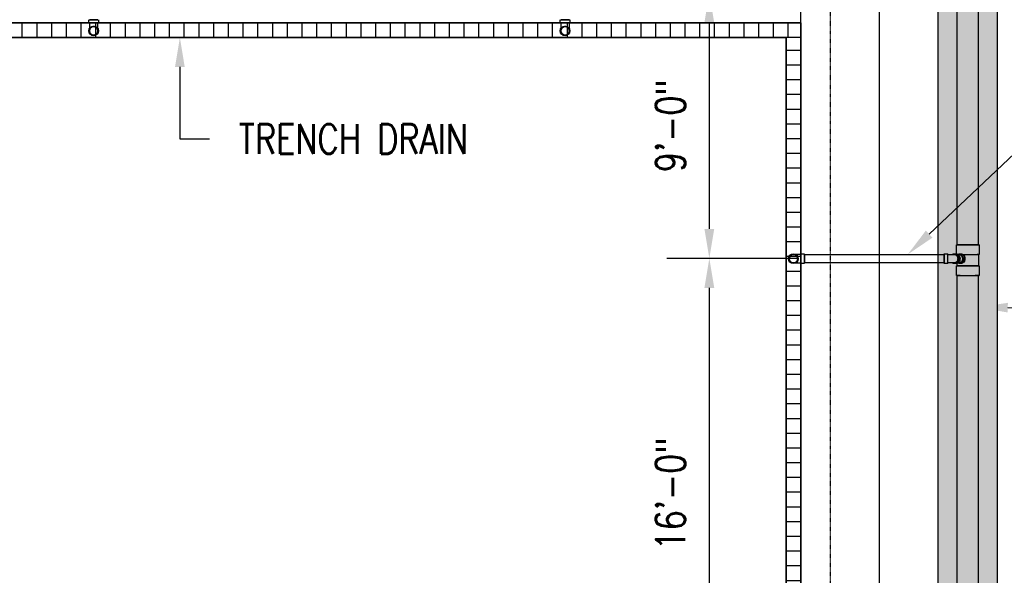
# Model space of a CAD drawing. Header units: inches. Extents: x -783 to 21281, y 0 to 3129.
# Tile 29 of 32: x 1823 to 2224, y 1256 to 1482. Entities that reach past the tile are written whole.
import ezdxf
from ezdxf import colors
from ezdxf.entities.mleader import LeaderData, LeaderLine
from ezdxf.math import Vec2, Vec3

# ---------------------------------------------------------------- set-up
doc = ezdxf.new("R2010")
doc.units = ezdxf.units.IN
doc.header["$MEASUREMENT"] = 0
doc.linetypes.add('Hidden 3_32_', pattern=[0.140625, 0.09375, -0.046875])
for name, color, linetype in [('A-DETL-HDLN', 90, 'Hidden 3_32_'), ('A-DETL-THIN', 151, 'Continuous'), ('P-PIPE', 3, 'Continuous'), ('S-ANNO-DIMS', 1, 'Continuous'), ('S-ANNO-NOTE', 2, 'Continuous')]:
    doc.layers.add(name, color=color, linetype=linetype)
doc.layers.add('A-WALL-PATT', color=9, linetype='Continuous', true_color=0x808080)
doc.styles.add('Annotative', font='romans.shx', dxfattribs={"width": 0.8, "height": 0.125})
doc.dimstyles.new('Annotative', dxfattribs={"dimscale": 0, "dimtxt": 0.125, "dimasz": 0.125, "dimexe": 0.18, "dimexo": 0.0625, "dimgap": 0.09, "dimtad": 1, "dimdec": 3, "dimzin": 3, "dimdsep": 46, "dimlunit": 4, "dimtxsty": 'Annotative', "dimcen": 0.09, "dimclrt": 2, "dimazin": 2, "dimtfac": 1, "dimtdec": 3, "dimtmove": 0, "dimatfit": 0, "dimfxl": 1, "dimtfill": 1, "dimfrac": 2, "dimtolj": 1, "dimtzin": 0, "dimarcsym": 0})
pattern_1 = [(228.0127875, (0.72, 1), (-8, -9), [0.134536, -13.31908805]), (184.9697407, (0.63, 0.9), (12, 1), [0.230868, -22.85592476]), (132.510447, (0.4, 0.88), (10, -11), [0.162788, -16.1160326]), (267.273689, (0.01, 0.63), (1, 20), [0.210238, -20.81355804]), (292.8336542, (0, 0.42), (-5, 12), [0.206155, -20.40937313]), (357.273689, (0.08, 0.23), (-20, 1), [0.210238, -20.81355804]), (37.6942405, (0.29, 0.22), (-13, -10), [0.278029, -27.52484855]), (72.2553284, (0.51, 0.39), (7, 22), [0.262488, -25.9863215]), (121.4295656, (0.59, 0.64), (-8, 13), [0.21095, -20.8840731]), (175.2363583, (0.48, 0.82), (11, -1), [0.240832, -11.80076258]), (222.3974378, (0.24, 0.84), (-12, -11), [0.311448, -30.833375]), (138.814075, (1, 0.62), (-7, 6), [0.106301, -10.5238448]), (171.4692344, (0.92, 0.69), (13, -2), [0.202237, -20.0215114]), (225, (0.72, 0.72), (-1e-16, -1), [0.141421, -1.27279256]), (203.1985905, (0.65, 0.84), (5, 2), [0.076158, -7.5396151]), (291.8014095, (0.58, 0.81), (-1, 3), [0.107703, -5.2774618]), (30.9637565, (0.62, 0.71), (3, 2), [0.174929, -5.6560229]), (161.565051, (0.77, 0.8), (2, -1), [0.126491, -3.03578666]), (16.3895403, (0, 0.81), (10, 3), [0.1772, -17.54284515]), (70.346176, (0.17, 0.86), (-4, -11), [0.148661, -14.71740775]), (293.1985905, (0.77, 1), (-2, 5), [0.152315, -7.4634581]), (343.6104597, (0.83, 0.86), (-10, 3), [0.1772, -17.54284515]), (339.443955, (0, 0.19), (-5, 2), [0.17088, -8.37312375]), (294.7751406, (0.16, 0.13), (-5, 11), [0.143178, -14.17464306]), (66.8014095, (0.78, 0), (2, 5), [0.152315, -7.4634581]), (17.3540246, (0.84, 0.14), (-13, -4), [0.167631, -16.5954236]), (69.443955, (0.29, 0), (-2, -5), [0.08544, -8.45856375]), (101.3099325, (0.72, 0), (-1, 4), [0.05099, -5.0480295]), (165.9637565, (0.71, 0.05), (3, -1), [0.206155, -3.91695063]), (186.009006, (0.51, 0.1), (10, 1), [0.19105, -18.91392317]), (303.690068, (0.62, 0.62), (-1, 2), [0.144222, -3.46132928]), (353.1572266, (0.7, 0.5), (17, -2), [0.251794, -24.92756262]), (60.945396, (0.95, 0.47), (-4, -7), [0.102956, -10.19267414]), (90, (1, 0.56), (-1, 1), [0.06, -0.94]), (120.2564372, (0.49, 0.13), (4, -7), [0.138924, -13.75352]), (48.0127875, (0.42, 0.25), (8, 9), [0.269072, -13.18455205]), (0, (0.6, 0.45), (1, 1), [0.26, -0.74]), (325.3048465, (0.86, 0.45), (10, -7), [0.158114, -15.6532743]), (254.054604, (0.99, 0.36), (-1, -4), [0.145602, -7.1345079]), (207.6459754, (0.95, 0.22), (-19, -10), [0.237065, -23.46947418]), (175.4260787, (0.74, 0.11), (-13, 1), [0.250799, -24.8290734])]

# ---------------------------------------------------------------- blocks, each defined once
blk = doc.blocks.new('Bend - PVC - Sch 40 - DWV_USACE - Standard-1075329-00_SP_Foundation Drainage Plan-TO FDN_DOC')
at = {"layer": 'P-PIPE'}
for p, q in [((355.1, 1482.41), (355.1, 1481.16)), ((355.1, 1481.16), (355.1, 1480.91)), ((357.08, 1482.41), (357.08, 1482.41)), ((357.08, 1482.41), (357.08, 1482.41)), ((357.08, 1480.91), (357.08, 1480.91)), ((357.08, 1480.91), (357.08, 1480.91)), ((357.08, 1480.91), (357.08, 1480.91)), ((357.08, 1480.91), (357.08, 1480.91)), ((359.06, 1481.16), (359.06, 1482.41)), ((359.06, 1480.91), (359.06, 1481.16))]:
    blk.add_line(p, q, dxfattribs=at)
at = {"layer": 'P-PIPE', "flags": 128}
for points in [[(355.33, 1477.85), (355.33, 1477.85), (355.33, 1477.85), (355.33, 1477.87), (355.33, 1477.88), (355.33, 1477.91), (355.33, 1477.93), (355.33, 1477.96), (355.33, 1478), (355.33, 1478.04), (355.33, 1478.09), (355.33, 1478.14), (355.33, 1478.19), (355.33, 1478.25), (355.33, 1478.31), (355.33, 1478.38), (355.33, 1478.45), (355.33, 1478.53), (355.33, 1478.61), (355.33, 1478.69), (355.33, 1478.77), (355.33, 1478.86), (355.33, 1478.96), (355.33, 1479.05), (355.33, 1479.15), (355.33, 1479.25), (355.33, 1479.36), (355.33, 1479.46), (355.33, 1479.57), (355.33, 1479.69), (355.33, 1479.8), (355.33, 1479.91), (355.33, 1480.03), (355.33, 1480.15), (355.33, 1480.27), (355.33, 1480.39), (355.33, 1480.51), (355.33, 1480.63), (355.33, 1480.75), (355.33, 1480.88), (355.33, 1480.91)], [(358.83, 1480.91), (358.83, 1480.79), (358.83, 1480.66), (358.83, 1480.54), (358.83, 1480.42), (358.83, 1480.3), (358.83, 1480.18), (358.83, 1480.06), (358.83, 1479.94), (358.83, 1479.83), (358.83, 1479.72), (358.83, 1479.6), (358.83, 1479.49), (358.83, 1479.39), (358.83, 1479.28), (358.83, 1479.18), (358.83, 1479.08), (358.83, 1478.98), (358.83, 1478.89), (358.83, 1478.8), (358.83, 1478.71), (358.83, 1478.63), (358.83, 1478.55), (358.83, 1478.47), (358.83, 1478.4), (358.83, 1478.33), (358.83, 1478.27), (358.83, 1478.21), (358.83, 1478.15), (358.83, 1478.1), (358.83, 1478.05), (358.83, 1478.01), (358.83, 1477.97), (358.83, 1477.94), (358.83, 1477.91), (358.83, 1477.89), (358.83, 1477.87), (358.83, 1477.86), (358.83, 1477.85), (358.83, 1477.85), (358.83, 1477.85)], [(355.33, 1477.85), (355.33, 1477.92), (355.33, 1477.99), (355.34, 1478.05), (355.35, 1478.12), (355.36, 1478.19), (355.38, 1478.26), (355.4, 1478.33), (355.42, 1478.4), (355.44, 1478.46), (355.47, 1478.53), (355.49, 1478.59), (355.53, 1478.65), (355.56, 1478.71), (355.59, 1478.77), (355.63, 1478.83), (355.67, 1478.89), (355.72, 1478.95), (355.76, 1479), (355.81, 1479.05), (355.86, 1479.1), (355.91, 1479.15), (355.96, 1479.19), (356.02, 1479.24), (356.07, 1479.28), (356.13, 1479.32), (356.19, 1479.35), (356.25, 1479.39), (356.31, 1479.42), (356.38, 1479.45), (356.44, 1479.48), (356.51, 1479.5), (356.58, 1479.52), (356.64, 1479.54), (356.71, 1479.56), (356.78, 1479.57), (356.85, 1479.58), (356.92, 1479.59), (356.99, 1479.59), (357.06, 1479.6), (357.08, 1479.6)], [(357.08, 1476.1), (357.01, 1476.1), (356.94, 1476.1), (356.87, 1476.11), (356.8, 1476.12), (356.73, 1476.13), (356.66, 1476.15), (356.59, 1476.16), (356.53, 1476.18), (356.46, 1476.21), (356.4, 1476.23), (356.33, 1476.26), (356.27, 1476.29), (356.21, 1476.33), (356.15, 1476.36), (356.09, 1476.4), (356.03, 1476.44), (355.98, 1476.48), (355.92, 1476.53), (355.87, 1476.58), (355.82, 1476.63), (355.77, 1476.68), (355.73, 1476.73), (355.69, 1476.79), (355.64, 1476.84), (355.6, 1476.9), (355.57, 1476.96), (355.53, 1477.02), (355.5, 1477.08), (355.47, 1477.15), (355.45, 1477.21), (355.42, 1477.28), (355.4, 1477.34), (355.38, 1477.41), (355.37, 1477.48), (355.35, 1477.55), (355.34, 1477.62), (355.33, 1477.69), (355.33, 1477.76), (355.33, 1477.83), (355.33, 1477.85)], [(357.08, 1479.6), (357.15, 1479.59), (357.22, 1479.59), (357.29, 1479.58), (357.36, 1479.57), (357.43, 1479.56), (357.49, 1479.55), (357.56, 1479.53), (357.63, 1479.51), (357.69, 1479.48), (357.76, 1479.46), (357.82, 1479.43), (357.89, 1479.4), (357.95, 1479.36), (358.01, 1479.33), (358.07, 1479.29), (358.12, 1479.25), (358.18, 1479.21), (358.23, 1479.16), (358.28, 1479.11), (358.33, 1479.06), (358.38, 1479.01), (358.43, 1478.96), (358.47, 1478.91), (358.51, 1478.85), (358.55, 1478.79), (358.59, 1478.73), (358.62, 1478.67), (358.65, 1478.61), (358.68, 1478.54), (358.71, 1478.48), (358.73, 1478.41), (358.75, 1478.35), (358.77, 1478.28), (358.79, 1478.21), (358.8, 1478.14), (358.81, 1478.07), (358.82, 1478), (358.83, 1477.93), (358.83, 1477.86), (358.83, 1477.85)], [(358.83, 1477.85), (358.83, 1477.78), (358.82, 1477.71), (358.81, 1477.64), (358.81, 1477.57), (358.79, 1477.5), (358.78, 1477.43), (358.76, 1477.36), (358.74, 1477.29), (358.72, 1477.23), (358.69, 1477.16), (358.66, 1477.1), (358.63, 1477.04), (358.6, 1476.98), (358.56, 1476.92), (358.52, 1476.86), (358.48, 1476.8), (358.44, 1476.74), (358.39, 1476.69), (358.35, 1476.64), (358.3, 1476.59), (358.25, 1476.54), (358.19, 1476.5), (358.14, 1476.45), (358.08, 1476.41), (358.02, 1476.37), (357.96, 1476.34), (357.9, 1476.3), (357.84, 1476.27), (357.78, 1476.24), (357.71, 1476.21), (357.65, 1476.19), (357.58, 1476.17), (357.51, 1476.15), (357.44, 1476.13), (357.37, 1476.12), (357.31, 1476.11), (357.24, 1476.1), (357.17, 1476.1), (357.1, 1476.1), (357.08, 1476.1)]]:
    blk.add_lwpolyline(points, dxfattribs=at)
at = {"layer": 'P-PIPE'}
for radius, start, end in [(1.98, 90, 270), (1.98, 90, 270), (1.98, 270, 90), (1.98, 270, 90), (1.75, 90, 270), (1.75, 270, 90)]:
    blk.add_arc((357.08, 1477.85), radius, start, end, dxfattribs=at)
blk = doc.blocks.new('Bend - PVC - Sch 40 - DWV_USACE - Standard-V2-00_SP_Foundation Drainage Plan-TO FDN_DOC')
at = {"layer": 'P-PIPE'}
for p, q in [((931.1, 1482.41), (931.1, 1481.16)), ((931.1, 1481.16), (931.1, 1480.91)), ((933.08, 1482.41), (933.08, 1482.41)), ((933.08, 1482.41), (933.08, 1482.41)), ((933.08, 1480.91), (933.08, 1480.91)), ((933.08, 1480.91), (933.08, 1480.91)), ((933.08, 1480.91), (933.08, 1480.91)), ((933.08, 1480.91), (933.08, 1480.91)), ((935.06, 1481.16), (935.06, 1482.41)), ((935.06, 1480.91), (935.06, 1481.16))]:
    blk.add_line(p, q, dxfattribs=at)
at = {"layer": 'P-PIPE', "flags": 128}
for points in [[(931.33, 1477.85), (931.33, 1477.85), (931.33, 1477.85), (931.33, 1477.87), (931.33, 1477.88), (931.33, 1477.91), (931.33, 1477.93), (931.33, 1477.96), (931.33, 1478), (931.33, 1478.04), (931.33, 1478.09), (931.33, 1478.14), (931.33, 1478.19), (931.33, 1478.25), (931.33, 1478.31), (931.33, 1478.38), (931.33, 1478.45), (931.33, 1478.53), (931.33, 1478.61), (931.33, 1478.69), (931.33, 1478.77), (931.33, 1478.86), (931.33, 1478.96), (931.33, 1479.05), (931.33, 1479.15), (931.33, 1479.25), (931.33, 1479.36), (931.33, 1479.46), (931.33, 1479.57), (931.33, 1479.69), (931.33, 1479.8), (931.33, 1479.91), (931.33, 1480.03), (931.33, 1480.15), (931.33, 1480.27), (931.33, 1480.39), (931.33, 1480.51), (931.33, 1480.63), (931.33, 1480.75), (931.33, 1480.88), (931.33, 1480.91)], [(934.83, 1480.91), (934.83, 1480.79), (934.83, 1480.66), (934.83, 1480.54), (934.83, 1480.42), (934.83, 1480.3), (934.83, 1480.18), (934.83, 1480.06), (934.83, 1479.94), (934.83, 1479.83), (934.83, 1479.72), (934.83, 1479.6), (934.83, 1479.49), (934.83, 1479.39), (934.83, 1479.28), (934.83, 1479.18), (934.83, 1479.08), (934.83, 1478.98), (934.83, 1478.89), (934.83, 1478.8), (934.83, 1478.71), (934.83, 1478.63), (934.83, 1478.55), (934.83, 1478.47), (934.83, 1478.4), (934.83, 1478.33), (934.83, 1478.27), (934.83, 1478.21), (934.83, 1478.15), (934.83, 1478.1), (934.83, 1478.05), (934.83, 1478.01), (934.83, 1477.97), (934.83, 1477.94), (934.83, 1477.91), (934.83, 1477.89), (934.83, 1477.87), (934.83, 1477.86), (934.83, 1477.85), (934.83, 1477.85), (934.83, 1477.85)], [(931.33, 1477.85), (931.33, 1477.92), (931.33, 1477.99), (931.34, 1478.05), (931.35, 1478.12), (931.36, 1478.19), (931.38, 1478.26), (931.4, 1478.33), (931.42, 1478.4), (931.44, 1478.46), (931.47, 1478.53), (931.49, 1478.59), (931.53, 1478.65), (931.56, 1478.71), (931.59, 1478.77), (931.63, 1478.83), (931.67, 1478.89), (931.72, 1478.95), (931.76, 1479), (931.81, 1479.05), (931.86, 1479.1), (931.91, 1479.15), (931.96, 1479.19), (932.02, 1479.24), (932.07, 1479.28), (932.13, 1479.32), (932.19, 1479.35), (932.25, 1479.39), (932.31, 1479.42), (932.38, 1479.45), (932.44, 1479.48), (932.51, 1479.5), (932.58, 1479.52), (932.64, 1479.54), (932.71, 1479.56), (932.78, 1479.57), (932.85, 1479.58), (932.92, 1479.59), (932.99, 1479.59), (933.06, 1479.6), (933.08, 1479.6)], [(933.08, 1476.1), (933.01, 1476.1), (932.94, 1476.1), (932.87, 1476.11), (932.8, 1476.12), (932.73, 1476.13), (932.66, 1476.15), (932.59, 1476.16), (932.53, 1476.18), (932.46, 1476.21), (932.4, 1476.23), (932.33, 1476.26), (932.27, 1476.29), (932.21, 1476.33), (932.15, 1476.36), (932.09, 1476.4), (932.03, 1476.44), (931.98, 1476.48), (931.92, 1476.53), (931.87, 1476.58), (931.82, 1476.63), (931.77, 1476.68), (931.73, 1476.73), (931.69, 1476.79), (931.64, 1476.84), (931.6, 1476.9), (931.57, 1476.96), (931.53, 1477.02), (931.5, 1477.08), (931.47, 1477.15), (931.45, 1477.21), (931.42, 1477.28), (931.4, 1477.34), (931.38, 1477.41), (931.37, 1477.48), (931.35, 1477.55), (931.34, 1477.62), (931.33, 1477.69), (931.33, 1477.76), (931.33, 1477.83), (931.33, 1477.85)], [(933.08, 1479.6), (933.15, 1479.59), (933.22, 1479.59), (933.29, 1479.58), (933.36, 1479.57), (933.43, 1479.56), (933.49, 1479.55), (933.56, 1479.53), (933.63, 1479.51), (933.69, 1479.48), (933.76, 1479.46), (933.82, 1479.43), (933.89, 1479.4), (933.95, 1479.36), (934.01, 1479.33), (934.07, 1479.29), (934.12, 1479.25), (934.18, 1479.21), (934.23, 1479.16), (934.28, 1479.11), (934.33, 1479.06), (934.38, 1479.01), (934.43, 1478.96), (934.47, 1478.91), (934.51, 1478.85), (934.55, 1478.79), (934.59, 1478.73), (934.62, 1478.67), (934.65, 1478.61), (934.68, 1478.54), (934.71, 1478.48), (934.73, 1478.41), (934.75, 1478.35), (934.77, 1478.28), (934.79, 1478.21), (934.8, 1478.14), (934.81, 1478.07), (934.82, 1478), (934.83, 1477.93), (934.83, 1477.86), (934.83, 1477.85)], [(934.83, 1477.85), (934.83, 1477.78), (934.82, 1477.71), (934.81, 1477.64), (934.81, 1477.57), (934.79, 1477.5), (934.78, 1477.43), (934.76, 1477.36), (934.74, 1477.29), (934.72, 1477.23), (934.69, 1477.16), (934.66, 1477.1), (934.63, 1477.04), (934.6, 1476.98), (934.56, 1476.92), (934.52, 1476.86), (934.48, 1476.8), (934.44, 1476.74), (934.39, 1476.69), (934.35, 1476.64), (934.3, 1476.59), (934.25, 1476.54), (934.19, 1476.5), (934.14, 1476.45), (934.08, 1476.41), (934.02, 1476.37), (933.96, 1476.34), (933.9, 1476.3), (933.84, 1476.27), (933.78, 1476.24), (933.71, 1476.21), (933.65, 1476.19), (933.58, 1476.17), (933.51, 1476.15), (933.44, 1476.13), (933.37, 1476.12), (933.31, 1476.11), (933.24, 1476.1), (933.17, 1476.1), (933.1, 1476.1), (933.08, 1476.1)]]:
    blk.add_lwpolyline(points, dxfattribs=at)
at = {"layer": 'P-PIPE'}
for radius, start, end in [(1.98, 90, 270), (1.98, 90, 270), (1.98, 270, 90), (1.98, 270, 90), (1.75, 90, 270), (1.75, 270, 90)]:
    blk.add_arc((933.08, 1477.85), radius, start, end, dxfattribs=at)
blk = doc.blocks.new('Bend - PVC - Sch 40 - DWV_USACE - Standard-1110594-00_SP_Foundation Drainage Plan-TO FDN_DOC')
at = {"layer": 'P-PIPE'}
for p, q in [((206.67, 1387.02), (205.92, 1387.02)), ((210.71, 1387.02), (209.21, 1387.02)), ((209.21, 1383.06), (209.21, 1387.02)), ((209.21, 1385.04), (209.21, 1385.04)), ((209.21, 1385.04), (209.21, 1385.04)), ((209.21, 1385.04), (209.21, 1385.04)), ((209.21, 1385.04), (209.21, 1385.04)), ((210.71, 1383.06), (210.71, 1387.02)), ((210.71, 1385.04), (210.71, 1385.04)), ((210.71, 1385.04), (210.71, 1385.04)), ((205.92, 1383.06), (206.67, 1383.06)), ((209.21, 1383.06), (210.71, 1383.06))]:
    blk.add_line(p, q, dxfattribs=at)
at = {"layer": 'P-PIPE', "flags": 128}
for points in [[(209.21, 1386.79), (209.09, 1386.79), (208.97, 1386.79), (208.86, 1386.79), (208.74, 1386.79), (208.63, 1386.79), (208.51, 1386.79), (208.4, 1386.79), (208.29, 1386.79), (208.18, 1386.79), (208.07, 1386.79), (207.96, 1386.79), (207.86, 1386.79), (207.75, 1386.79), (207.65, 1386.79), (207.56, 1386.79), (207.46, 1386.79), (207.37, 1386.79), (207.28, 1386.79), (207.19, 1386.79), (207.11, 1386.79), (207.03, 1386.79), (206.95, 1386.79), (206.88, 1386.79), (206.81, 1386.79), (206.75, 1386.79), (206.68, 1386.79), (206.67, 1386.79)], [(206.67, 1383.29), (206.73, 1383.29), (206.8, 1383.29), (206.87, 1383.29), (206.94, 1383.29), (207.02, 1383.29), (207.09, 1383.29), (207.18, 1383.29), (207.26, 1383.29), (207.35, 1383.29), (207.44, 1383.29), (207.54, 1383.29), (207.64, 1383.29), (207.74, 1383.29), (207.84, 1383.29), (207.94, 1383.29), (208.05, 1383.29), (208.16, 1383.29), (208.27, 1383.29), (208.38, 1383.29), (208.49, 1383.29), (208.6, 1383.29), (208.72, 1383.29), (208.84, 1383.29), (208.95, 1383.29), (209.07, 1383.29), (209.19, 1383.29), (209.21, 1383.29)]]:
    blk.add_lwpolyline(points, dxfattribs=at)
at = {"layer": 'P-PIPE'}
for centre, major_axis, start_param, end_param in [((205.92, 1385.04), (0, 1.98), 6.062597, 7.853982), ((205.92, 1385.04), (0, 1.98), 1.570796, 3.141593), ((206.67, 1385.04), (0, 1.98), 5.813092, 7.853982), ((206.67, 1385.04), (0, 1.98), 1.570796, 3.627428), ((206.67, 1385.04), (0, 1.75), 6.283185, 7.853982), ((206.67, 1385.04), (0, 1.75), 1.570796, 3.141593)]:
    blk.add_ellipse(centre, major_axis=major_axis, ratio=0.866025, start_param=start_param, end_param=end_param, dxfattribs=at)
blk = doc.blocks.new('Bend - PVC - Sch 40 - DWV_USACE - Standard-V4-00_SP_Foundation Drainage Plan-TO FDN_DOC')
at = {"layer": 'P-PIPE'}
for p, q in [((261.01, 1387.02), (259.51, 1387.02)), ((259.51, 1385.04), (259.51, 1385.04)), ((259.51, 1385.04), (259.51, 1385.04)), ((261.01, 1386.79), (261.08, 1386.79)), ((261.01, 1385.04), (261.01, 1385.04)), ((261.01, 1385.04), (261.01, 1385.04)), ((261.01, 1385.04), (261.01, 1385.04)), ((261.01, 1385.04), (261.01, 1385.04)), ((259.51, 1383.06), (261.01, 1383.06)), ((261.05, 1383.29), (261.01, 1383.29))]:
    blk.add_line(p, q, dxfattribs=at)
at = {"layer": 'P-PIPE', "flags": 128}
for points in [[(261.08, 1386.79), (261.14, 1386.79), (261.26, 1386.79), (261.38, 1386.79), (261.5, 1386.79), (261.62, 1386.79), (261.74, 1386.79), (261.86, 1386.79), (261.98, 1386.79), (262.09, 1386.79), (262.21, 1386.79), (262.32, 1386.79), (262.43, 1386.79), (262.54, 1386.79), (262.64, 1386.79), (262.74, 1386.79), (262.84, 1386.79), (262.94, 1386.79), (263.03, 1386.79), (263.12, 1386.79), (263.21, 1386.79), (263.3, 1386.79), (263.38, 1386.79), (263.45, 1386.79), (263.52, 1386.79), (263.59, 1386.79), (263.66, 1386.79), (263.72, 1386.79), (263.77, 1386.79), (263.82, 1386.79), (263.87, 1386.79), (263.91, 1386.79), (263.95, 1386.79), (263.98, 1386.79), (264.01, 1386.79), (264.03, 1386.79), (264.05, 1386.79), (264.06, 1386.79), (264.07, 1386.79), (264.08, 1386.79), (264.08, 1386.79)], [(262.33, 1385.04), (262.33, 1385.11), (262.33, 1385.18), (262.34, 1385.25), (262.35, 1385.32), (262.36, 1385.39), (262.38, 1385.46), (262.4, 1385.53), (262.42, 1385.59), (262.44, 1385.66), (262.47, 1385.73), (262.49, 1385.79), (262.53, 1385.85), (262.56, 1385.91), (262.59, 1385.97), (262.63, 1386.03), (262.67, 1386.09), (262.72, 1386.14), (262.76, 1386.2), (262.81, 1386.25), (262.86, 1386.3), (262.91, 1386.35), (262.96, 1386.39), (263.02, 1386.44), (263.07, 1386.48), (263.13, 1386.52), (263.19, 1386.55), (263.25, 1386.59), (263.31, 1386.62), (263.38, 1386.65), (263.44, 1386.68), (263.51, 1386.7), (263.58, 1386.72), (263.64, 1386.74), (263.71, 1386.76), (263.78, 1386.77), (263.85, 1386.78), (263.92, 1386.79), (263.99, 1386.79), (264.06, 1386.79), (264.08, 1386.79)], [(264.08, 1383.29), (264.01, 1383.3), (263.94, 1383.3), (263.87, 1383.31), (263.8, 1383.32), (263.73, 1383.33), (263.66, 1383.34), (263.59, 1383.36), (263.53, 1383.38), (263.46, 1383.41), (263.4, 1383.43), (263.33, 1383.46), (263.27, 1383.49), (263.21, 1383.53), (263.15, 1383.56), (263.09, 1383.6), (263.03, 1383.64), (262.98, 1383.68), (262.92, 1383.73), (262.87, 1383.78), (262.82, 1383.82), (262.77, 1383.88), (262.73, 1383.93), (262.69, 1383.98), (262.64, 1384.04), (262.6, 1384.1), (262.57, 1384.16), (262.53, 1384.22), (262.5, 1384.28), (262.47, 1384.35), (262.45, 1384.41), (262.42, 1384.48), (262.4, 1384.54), (262.38, 1384.61), (262.37, 1384.68), (262.35, 1384.75), (262.34, 1384.82), (262.33, 1384.89), (262.33, 1384.96), (262.33, 1385.03), (262.33, 1385.04)], [(264.08, 1386.79), (264.15, 1386.79), (264.22, 1386.79), (264.29, 1386.78), (264.36, 1386.77), (264.43, 1386.76), (264.49, 1386.74), (264.56, 1386.73), (264.63, 1386.71), (264.69, 1386.68), (264.76, 1386.66), (264.82, 1386.63), (264.89, 1386.6), (264.95, 1386.56), (265.01, 1386.53), (265.07, 1386.49), (265.12, 1386.45), (265.18, 1386.4), (265.23, 1386.36), (265.28, 1386.31), (265.33, 1386.26), (265.38, 1386.21), (265.43, 1386.16), (265.47, 1386.1), (265.51, 1386.05), (265.55, 1385.99), (265.59, 1385.93), (265.62, 1385.87), (265.65, 1385.81), (265.68, 1385.74), (265.71, 1385.68), (265.73, 1385.61), (265.75, 1385.55), (265.77, 1385.48), (265.79, 1385.41), (265.8, 1385.34), (265.81, 1385.27), (265.82, 1385.2), (265.83, 1385.13), (265.83, 1385.06), (265.83, 1385.04)], [(265.83, 1385.04), (265.83, 1384.97), (265.82, 1384.9), (265.81, 1384.83), (265.81, 1384.77), (265.79, 1384.7), (265.78, 1384.63), (265.76, 1384.56), (265.74, 1384.49), (265.72, 1384.43), (265.69, 1384.36), (265.66, 1384.3), (265.63, 1384.24), (265.6, 1384.17), (265.56, 1384.11), (265.52, 1384.06), (265.48, 1384), (265.44, 1383.94), (265.39, 1383.89), (265.35, 1383.84), (265.3, 1383.79), (265.25, 1383.74), (265.19, 1383.7), (265.14, 1383.65), (265.08, 1383.61), (265.02, 1383.57), (264.96, 1383.53), (264.9, 1383.5), (264.84, 1383.47), (264.78, 1383.44), (264.71, 1383.41), (264.65, 1383.39), (264.58, 1383.37), (264.51, 1383.35), (264.44, 1383.33), (264.37, 1383.32), (264.31, 1383.31), (264.24, 1383.3), (264.17, 1383.3), (264.1, 1383.29), (264.08, 1383.29)], [(264.08, 1383.29), (264.07, 1383.29), (264.07, 1383.29), (264.06, 1383.29), (264.04, 1383.29), (264.02, 1383.29), (263.99, 1383.29), (263.96, 1383.29), (263.92, 1383.29), (263.88, 1383.29), (263.84, 1383.29), (263.79, 1383.29), (263.73, 1383.29), (263.67, 1383.29), (263.61, 1383.29), (263.54, 1383.29), (263.47, 1383.29), (263.4, 1383.29), (263.32, 1383.29), (263.23, 1383.29), (263.15, 1383.29), (263.06, 1383.29), (262.97, 1383.29), (262.87, 1383.29), (262.77, 1383.29), (262.67, 1383.29), (262.56, 1383.29), (262.46, 1383.29), (262.35, 1383.29), (262.24, 1383.29), (262.12, 1383.29), (262.01, 1383.29), (261.89, 1383.29), (261.77, 1383.29), (261.66, 1383.29), (261.53, 1383.29), (261.41, 1383.29), (261.29, 1383.29), (261.17, 1383.29), (261.08, 1383.29)]]:
    blk.add_lwpolyline(points, dxfattribs=at)
at = {"layer": 'P-PIPE'}
for radius, start, end in [(1.98, 0, 180), (1.98, 0, 180), (1.98, 180, 0), (1.98, 180, 0), (1.75, 0, 180), (1.75, 180, 0)]:
    blk.add_arc((264.08, 1385.04), radius, start, end, dxfattribs=at)
blk = doc.blocks.new('Mechanical_Box_H_rvt-1-00_SP_Foundation Drainage Plan-TO FDN_DOC')
at = {"layer": 'A-DETL-THIN'}
for p, q in [((2141.08, 1481.16), (1201.08, 1481.16)), ((1201.08, 1481.16), (2141.08, 1481.16)), ((2141.08, 905.21), (2141.08, 1481.16)), ((2141.08, 1481.16), (2141.08, 905.21)), ((1201.08, 1475.16), (2135.08, 1475.16)), ((2135.08, 1475.16), (1201.08, 1475.16)), ((2135.08, 1475.16), (2135.08, 905.21)), ((2135.08, 905.21), (2135.08, 1475.16))]:
    blk.add_line(p, q, dxfattribs=at)
at = {"layer": 'P-PIPE'}
for p, q in [((2204.76, 1390.69), (2204.76, 1527.48)), ((2213.39, 1527.48), (2213.39, 1390.69)), ((1851.33, 1482.41), (1853.08, 1482.41)), ((1853.08, 1482.41), (1851.33, 1482.41)), ((1853.08, 1482.41), (1854.83, 1482.41)), ((1854.83, 1482.41), (1853.08, 1482.41)), ((2043.33, 1482.41), (2045.08, 1482.41)), ((2045.08, 1482.41), (2043.33, 1482.41)), ((2045.08, 1482.41), (2046.83, 1482.41)), ((2046.83, 1482.41), (2045.08, 1482.41)), ((2204.44, 1387.16), (2204.44, 1390.69)), ((2213.71, 1390.69), (2213.71, 1386.71)), ((2142.64, 1386.79), (2197.08, 1386.79)), ((2142.64, 1385.04), (2142.64, 1386.79)), ((2142.64, 1386.79), (2142.64, 1385.04)), ((2142.64, 1383.29), (2142.64, 1385.04)), ((2142.64, 1385.04), (2142.64, 1383.29)), ((2197.08, 1386.79), (2199.45, 1386.79)), ((2199.45, 1385.04), (2199.45, 1386.79)), ((2199.45, 1386.79), (2199.45, 1385.04)), ((2199.45, 1383.29), (2199.45, 1385.04)), ((2199.45, 1385.04), (2199.45, 1383.29)), ((2205.03, 1386.79), (2205.45, 1386.79)), ((2205.44, 1387.02), (2206.22, 1387.04)), ((2213.42, 1386.71), (2213.42, 1382.14)), ((2197.08, 1383.29), (2142.64, 1383.29)), ((2199.45, 1383.29), (2197.08, 1383.29)), ((2204.44, 1378.16), (2204.44, 1382.14)), ((2204.74, 1382.14), (2204.74, 1383.08)), ((2205.47, 1383.29), (2205.03, 1383.29)), ((2206.22, 1383.08), (2205.5, 1383.07)), ((2213.71, 1382.14), (2213.71, 1378.16)), ((2204.76, 1198.77), (2204.76, 1378.14)), ((2213.39, 1378.14), (2213.39, 1198.77))]:
    blk.add_line(p, q, dxfattribs=at)
for centre, start, end in [((1853.08, 1477.85), 0, 180), ((1853.08, 1477.85), 180, 0), ((2045.08, 1477.85), 0, 180), ((2045.08, 1477.85), 180, 0), ((2138.08, 1385.04), 0, 180), ((2138.08, 1385.04), 180, 0)]:
    blk.add_arc(centre, 1.75, start, end, dxfattribs=at)
at = {"layer": 'P-PIPE', "extrusion": (0, 0, -1)}
for centre, major_axis, ratio, start_param, end_param in [((2209.08, 1390.69), (-4.63, 0), 0.010416, 5.235988, 8.37758), ((2209.08, 1390.69), (4.31, 0), 0.010416, 3.141593, 4.712389), ((2209.08, 1390.69), (-4.31, 0), 0.010416, 4.712389, 6.283185), ((2209.08, 1390.69), (-4.63, 0), 0.010416, 2.094395, 5.235988), ((2209.08, 1390.69), (4.31, 0), 0.010416, 4.712389, 6.283185), ((2209.08, 1390.69), (-4.31, 0), 0.010416, 3.141593, 4.712389), ((2204.23, 1385.04), (0, 1.75), 0.866025, 0, 1.570796), ((2204.23, 1385.04), (0, 1.75), 0.866025, 1.570796, 3.141593), ((2205.47, 1385.04), (-0.04, 1.98), 0.865978, -0.350594, 3.52864), ((2205.47, 1385.04), (0, 1.75), 0.866025, 0, 1.570796), ((2205.47, 1385.04), (0, 1.75), 0.866025, 1.570796, 3.141593), ((2206.22, 1385.06), (-0.04, 1.98), 0.865978, 0.02083, 3.162423), ((2206.22, 1385.06), (-0.03, 1.75), 0.865978, 0.034183, 3.107409), ((2209.08, 1386.71), (-4.63, 0), 0.010416, 7.409861, 8.37758), ((2209.08, 1386.71), (-4.34, 0), 0.010416, 7.378564, 8.37758), ((2209.08, 1386.71), (-4.63, 0), 0.010416, 2.094395, 5.128756), ((2209.08, 1386.71), (-4.34, 0), 0.010416, 2.094395, 5.160065), ((2209.08, 1382.14), (-4.63, 0), 0.010416, 5.235988, 8.37758), ((2209.08, 1382.14), (-4.34, 0), 0.010416, 5.235988, 8.37758), ((2209.08, 1382.14), (-4.63, 0), 0.010416, 2.094395, 5.235988), ((2209.08, 1382.14), (-4.34, 0), 0.010416, 2.094395, 5.235988), ((2209.08, 1378.16), (-4.63, 0), 0.010416, 5.235988, 8.37758), ((2209.08, 1378.16), (-4.31, 0), 0.010416, 0, 1.570796), ((2209.08, 1378.16), (-4.31, 0), 0.010416, 4.712389, 6.283185), ((2209.08, 1378.16), (-4.63, 0), 0.010416, 2.094395, 5.235988), ((2209.08, 1378.16), (-4.31, 0), 0.010416, 1.570796, 3.141593), ((2209.08, 1378.16), (-4.31, 0), 0.010416, 3.141593, 4.712389)]:
    blk.add_ellipse(centre, major_axis=major_axis, ratio=ratio, start_param=start_param, end_param=end_param, dxfattribs=at)
at = {"layer": 'P-PIPE', "color": 3, "lineweight": 9, "xscale": -1}
for name, p in [('Bend - PVC - Sch 40 - DWV_USACE - Standard-V2-00_SP_Foundation Drainage Plan-TO FDN_DOC', (2786.15, 0)), ('Bend - PVC - Sch 40 - DWV_USACE - Standard-1075329-00_SP_Foundation Drainage Plan-TO FDN_DOC', (2402.15, 0)), ('Bend - PVC - Sch 40 - DWV_USACE - Standard-V4-00_SP_Foundation Drainage Plan-TO FDN_DOC', (2402.15, 0)), ('Bend - PVC - Sch 40 - DWV_USACE - Standard-1110594-00_SP_Foundation Drainage Plan-TO FDN_DOC', (2410.15, 0))]:
    blk.add_blockref(name, p, dxfattribs=at)
blk = doc.blocks.new('*D36')
at = {"layer": 'Defpoints', "color": 0, "transparency": 16777216}
for p in [(2116.06, 1385.16), (2103.83, 1193.16), (2128.06, 1193.16)]:
    blk.add_point(p, dxfattribs=at)
at = {"layer": 'S-ANNO-DIMS', "color": 0, "lineweight": -2, "transparency": 16777216}
for p, q in [((2110.06, 1385.16), (2086.55, 1385.16)), ((2103.83, 1373.16), (2103.83, 1205.16)), ((2122.06, 1193.16), (2086.55, 1193.16))]:
    blk.add_line(p, q, dxfattribs=at)
at = {"layer": 'S-ANNO-DIMS', "color": 0, "transparency": 16777216}
for points in [[(2101.83, 1373.16), (2105.83, 1373.16), (2103.83, 1385.16)], [(2101.83, 1205.16), (2105.83, 1205.16), (2103.83, 1193.16)]]:
    blk.add_solid(points, dxfattribs=at)
at = {"layer": 'S-ANNO-DIMS', "color": 2, "lineweight": -3, "transparency": 16777216, "insert": (2088.05, 1289.16), "char_height": 12, "attachment_point": 5, "rotation": 90, "style": 'Annotative', "bg_fill": 3, "box_fill_scale": 1.25, "bg_fill_color": 256, "bg_fill_true_color": 13158600, "bg_fill_transparency": 0}
blk.add_mtext('\\A1;16\'-0"', dxfattribs=at)
blk = doc.blocks.new('*D77')
at = {"layer": 'Defpoints', "color": 0, "transparency": 16777216}
for p in [(2153.08, 1525.25), (2153.08, 1519.24), (2141.08, 1475.16)]:
    blk.add_point(p, dxfattribs=at)
at = {"layer": 'S-ANNO-DIMS', "color": 0, "lineweight": -2, "transparency": 16777216}
for p, q in [((2141.08, 1481.16), (2141.08, 1542.53)), ((2153.08, 1525.24), (2153.08, 1542.53)), ((2062.07, 1525.25), (2141.08, 1525.25)), ((2129.08, 1525.25), (2117.08, 1525.25)), ((2141.08, 1525.25), (2153.08, 1525.25)), ((2141.08, 1525.25), (2153.08, 1525.25)), ((2165.08, 1525.25), (2177.08, 1525.25))]:
    blk.add_line(p, q, dxfattribs=at)
at = {"layer": 'S-ANNO-DIMS', "color": 0, "transparency": 16777216}
for points in [[(2129.08, 1527.25), (2129.08, 1523.25), (2141.08, 1525.25)], [(2165.08, 1527.25), (2165.08, 1523.25), (2153.08, 1525.25)]]:
    blk.add_solid(points, dxfattribs=at)
at = {"layer": 'S-ANNO-DIMS', "color": 2, "lineweight": -3, "transparency": 16777216, "insert": (2070.71, 1549.89), "char_height": 12, "attachment_point": 1, "line_spacing_factor": 0.983083, "style": 'Annotative', "bg_fill": 3, "box_fill_scale": 1.25, "bg_fill_color": 256, "bg_fill_true_color": 13158600, "bg_fill_transparency": 0}
blk.add_mtext('\\A1;1\'-0"', dxfattribs=at)
blk = doc.blocks.new('*D82')
at = {"layer": 'Defpoints', "color": 0, "transparency": 16777216}
for p in [(2116.06, 1493.21), (2103.83, 1385.16), (2146.15, 1385.16)]:
    blk.add_point(p, dxfattribs=at)
at = {"layer": 'S-ANNO-DIMS', "color": 0, "lineweight": -2, "transparency": 16777216}
for p, q in [((2110.06, 1493.21), (2086.55, 1493.21)), ((2103.83, 1481.21), (2103.83, 1397.16)), ((2140.15, 1385.16), (2086.55, 1385.16))]:
    blk.add_line(p, q, dxfattribs=at)
at = {"layer": 'S-ANNO-DIMS', "color": 0, "transparency": 16777216}
for points in [[(2101.83, 1481.21), (2105.83, 1481.21), (2103.83, 1493.21)], [(2101.83, 1397.16), (2105.83, 1397.16), (2103.83, 1385.16)]]:
    blk.add_solid(points, dxfattribs=at)
at = {"layer": 'S-ANNO-DIMS', "color": 2, "lineweight": -3, "transparency": 16777216, "insert": (2088.05, 1439.18), "char_height": 12, "attachment_point": 5, "rotation": 90, "style": 'Annotative', "bg_fill": 3, "box_fill_scale": 1.25, "bg_fill_color": 256, "bg_fill_true_color": 13158600, "bg_fill_transparency": 0}
blk.add_mtext('\\A1;9\'-0"', dxfattribs=at)

msp = doc.modelspace()

# ---------------------------------------------------------------- hatches: boundary and pattern name
at = {"layer": 'A-WALL-PATT', "lineweight": -3}
h = msp.add_hatch(dxfattribs=at)
h.set_pattern_fill('GRAVEL', color=8)
h.set_pattern_definition(pattern_1)
h.paths.add_polyline_path([(2541.4446, 851.2059), (2239.0774, 851.2059), (2239.0774, 931.2059), (2173.0774, 931.2059), (2173.0774, 1145.1577), (2197.0774, 1145.1577), (2197.0774, 1537.2059), (205.0774, 1537.2059), (205.0774, 1145.1577), (229.0774, 1145.1577), (229.0774, 931.2059), (163.0774, 931.2059), (163.0774, 851.2059), (-139.2898, 851.2059), (-139.2898, 875.2059), (139.0774, 875.2059), (139.0774, 955.2059), (205.0774, 955.2059), (205.0774, 1121.2059), (181.0774, 1121.2059), (181.0774, 1561.1577), (2221.0774, 1561.1577), (2221.0774, 1121.1577), (2197.0774, 1121.1577), (2197.0774, 955.2059), (2263.0774, 955.2059), (2263.0774, 875.2059), (2541.4446, 875.2059)])
at = {"layer": 'A-WALL-PATT', "lineweight": -3, "transparency": 33554559}
h = msp.add_hatch(dxfattribs=at)
h.set_pattern_fill('GRAVEL', color=8, style=0)
h.set_pattern_definition(pattern_1)
h.paths.add_polyline_path([(2541.4446, 851.2059), (2239.0774, 851.2059), (2239.0774, 931.2059), (2173.0774, 931.2059), (2173.0774, 1145.1577), (2197.0774, 1145.1577), (2197.0774, 1537.2059), (205.0774, 1537.2059), (205.0774, 1145.1577), (229.0774, 1145.1577), (229.0774, 931.2059), (163.0774, 931.2059), (163.0774, 851.2059), (-139.2898, 851.2059), (-139.2898, 875.2059), (139.0774, 875.2059), (139.0774, 955.2059), (205.0774, 955.2059), (205.0774, 1121.2059), (181.0774, 1121.2059), (181.0774, 1561.1577), (2221.0774, 1561.1577), (2221.0774, 1121.1577), (2197.0774, 1121.1577), (2197.0774, 955.2059), (2263.0774, 955.2059), (2263.0774, 875.2059), (2541.4446, 875.2059)])
h = msp.add_hatch(dxfattribs=at)
h.set_pattern_fill('AR-SAND', color=8, scale=4)
h.paths.add_polyline_path([(2541.4446, 851.2059), (2239.0774, 851.2059), (2239.0774, 931.2059), (2173.0774, 931.2059), (2173.0774, 1145.1577), (2197.0774, 1145.1577), (2197.0774, 1537.2059), (205.0774, 1537.2059), (205.0774, 1145.1577), (229.0774, 1145.1577), (229.0774, 931.2059), (163.0774, 931.2059), (163.0774, 851.2059), (-139.2898, 851.2059), (-139.2898, 875.2059), (139.0774, 875.2059), (139.0774, 955.2059), (205.0774, 955.2059), (205.0774, 1121.2059), (181.0774, 1121.2059), (181.0774, 1561.1577), (2221.0774, 1561.1577), (2221.0774, 1121.1577), (2197.0774, 1121.1577), (2197.0774, 955.2059), (2263.0774, 955.2059), (2263.0774, 875.2059), (2541.4446, 875.2059)])
at = {"layer": 'A-WALL-PATT', "lineweight": -3}
h = msp.add_hatch(dxfattribs=at)
h.set_pattern_fill('FP_1', color=8, style=0, pattern_type=2)
h.set_pattern_definition([(90, (-6e-12, -1e-12), (-6, 4e-16), [])])
h.paths.add_polyline_path([(2141.0774, 1475.1577), (1201.0774, 1475.1577), (1201.0774, 1481.1577), (2141.0774, 1481.1577)])
h = msp.add_hatch(dxfattribs=at)
h.set_pattern_fill('FP_2', color=8, style=0, pattern_type=2)
h.set_pattern_definition([(0, (-6e-12, -1e-12), (0, 6), [])])
h.paths.add_polyline_path([(2135.0774, 905.2059), (2135.0774, 1475.1577), (2141.0774, 1475.1577), (2141.0774, 905.2059)])

# ---------------------------------------------------------------- linework, layer by layer
at = {"layer": 'A-DETL-HDLN', "color": 8, "lineweight": -3}
msp.add_line((2153.0774, 1493.2059), (2153.0774, 821.2059), dxfattribs=at)
at = {"layer": 'P-PIPE', "lineweight": -3}
msp.add_line((2141.0774, 1475.1577), (261.0774, 1475.1577), dxfattribs=at)

# ---------------------------------------------------------------- block references
at = {"layer": 'P-PIPE', "color": 8, "lineweight": -3}
msp.add_blockref('Mechanical_Box_H_rvt-1-00_SP_Foundation Drainage Plan-TO FDN_DOC', (0, 0), dxfattribs=at)

# ---------------------------------------------------------------- leaders
at = {"layer": 'S-ANNO-NOTE', "lineweight": -3}
ml = msp.add_multileader_mtext('Standard', dxfattribs=at)
ml.set_content('TRENCH DRAIN', color=256, style='Annotative')
ml.set_leader_properties(color=1, linetype='ByLayer', lineweight=-1)
ml.build(insert=Vec2(0, 0))
ml.multileader.update_dxf_attribs({"text_right_attachment_type": 3, "dogleg_length": 0.125, "arrow_head_size": 12, "scale": 96})
ctx = ml.context
ctx.base_point, ctx.scale, ctx.char_height, ctx.arrow_head_size, ctx.landing_gap_size, ctx.plane_origin = Vec3(1900.1966, 1433.8077), 96, 12, 12, 12, Vec3(1802.1835, 1428.8154)
ctx.right_attachment = 3
notes = []
notes.append((ctx, [(0, (1, 1, 0), (1888.1966, 1433.8077), (1, 0), 12, [(0, [(1888.1966, 1475.1577)], 0, [])])]))
ctx.mtext.insert, ctx.mtext.flow_direction = Vec3(1912.1966, 1439.8077), 5
ml = msp.add_multileader_mtext('Standard', dxfattribs=at)
ml.set_content('3" %%C FROM TRENCH DRAIN (TYP. 8)', color=256, style='Annotative')
ml.set_leader_properties(color=1, linetype='ByLayer', lineweight=-1)
ml.build(insert=Vec2(0, 0))
ml.multileader.update_dxf_attribs({"text_right_attachment_type": 3, "dogleg_length": 0.125, "arrow_head_size": 12, "scale": 96})
ctx = ml.context
ctx.base_point, ctx.scale, ctx.char_height, ctx.arrow_head_size, ctx.landing_gap_size, ctx.plane_origin = Vec3(2273.6015, 1459.7313), 96, 12, 12, 12, Vec3(2160.2112, 1458.5894)
ctx.right_attachment = 3
notes.append((ctx, [(0, (1, 1, 0), (2261.6015, 1459.7313), (1, 0), 12, [(0, [(2184.6572, 1386.7939)], 0, [])])]))
ctx.mtext.insert, ctx.mtext.width, ctx.mtext.flow_direction = Vec3(2285.6015, 1467.7313), 145.405497, 5
ml = msp.add_multileader_mtext('Standard', dxfattribs=at)
ml.set_content('8" %%C PERF.\\PFDN. DRAIN', color=256, style='Annotative')
ml.set_leader_properties(color=1, linetype='ByLayer', lineweight=-1)
ml.build(insert=Vec2(0, 0))
ml.multileader.update_dxf_attribs({"text_right_attachment_type": 3, "dogleg_length": 0.125, "arrow_head_size": 12, "scale": 96})
ctx = ml.context
ctx.base_point, ctx.scale, ctx.char_height, ctx.arrow_head_size, ctx.landing_gap_size, ctx.plane_origin = Vec3(2275.0288, 1364.5409), 96, 12, 12, 12, Vec3(2155.1118, 1364.5409)
ctx.right_attachment = 3
notes.append((ctx, [(0, (1, 1, 0), (2263.0288, 1364.5409), (1, 0), 12, [(0, [(2213.3899, 1365.2674)], 0, [])])]))
ctx.mtext.insert, ctx.mtext.flow_direction = Vec3(2287.0288, 1370.5409), 5
for ctx, leaders in notes:
    for number, flags, end, landing, length, lines in leaders:
        leader = LeaderData()
        leader.index, (leader.has_last_leader_line, leader.has_dogleg_vector, leader.attachment_direction) = number, flags
        leader.last_leader_point, leader.dogleg_vector, leader.dogleg_length = Vec3(end), Vec3(landing), length
        for number, points, colour, breaks in lines:
            line = LeaderLine()
            line.index, line.vertices, line.color, line.breaks = number, Vec3.list(points), colors.encode_raw_color(colour), breaks
            leader.lines.append(line)
        ctx.leaders.append(leader)

# ---------------------------------------------------------------- next in the draw order: dimensions: what is measured, and where the dimension line sits
at = {"layer": 'S-ANNO-DIMS', "lineweight": -3}
dim = msp.add_linear_dim(base=(2153.0774, 1525.2531), p1=(2141.0774, 1475.1577), p2=(2153.0774, 1519.239), dimstyle='Annotative', override={"dimpost": '\\X'}, dxfattribs=at)
dim.commit()
dim.dimension.update_dxf_attribs({"geometry": '*D77', "text_midpoint": (2089.4526, 1525.2531), "dimtype": 160})
dim = msp.add_linear_dim(base=(2103.8348, 1193.1577), p1=(2116.0589, 1385.1577), p2=(2128.0589, 1193.1577), angle=90, dimstyle='Annotative', override={"dimpost": '\\X'}, dxfattribs=at)
dim.commit()
dim.dimension.update_dxf_attribs({"geometry": '*D36', "text_midpoint": (2088.0519, 1289.1577)})

# ---------------------------------------------------------------- next in the draw order: dimensions: what is measured, and where the dimension line sits
dim = msp.add_linear_dim(base=(2103.8348, 1385.1577), p1=(2116.0589, 1493.2059), p2=(2146.1507, 1385.1577), angle=90, dimstyle='Annotative', override={"dimpost": '\\X'}, dxfattribs=at)
dim.commit()
dim.dimension.update_dxf_attribs({"geometry": '*D82', "text_midpoint": (2088.0519, 1439.1818)})

# ---------------------------------------------------------------- next in the draw order: linework, layer by layer
at = {"layer": 'A-WALL-PATT', "color": 8, "lineweight": -3, "flags": 128}
for points in [[(181.0774, 1561.1577), (2221.0774, 1561.1577), (2221.0774, 1121.1577), (2197.0774, 1121.1577), (2197.0774, 955.2059), (2263.0774, 955.2059), (2263.0774, 875.2059), (2541.4446, 875.2059), (2541.4446, 851.2059)], [(2541.4446, 851.2059), (2239.0774, 851.2059), (2239.0774, 931.2059), (2173.0774, 931.2059), (2173.0774, 1145.1577), (2197.0774, 1145.1577), (2197.0774, 1537.2059), (205.0774, 1537.2059)]]:
    msp.add_lwpolyline(points, dxfattribs=at)
at = {"layer": 'A-WALL-PATT', "color": 8, "lineweight": -3}
msp.add_lwpolyline([(2173.0774, 923.2059), (2173.0774, 1513.2059), (229.0774, 1513.2059), (229.0774, 923.2059)], dxfattribs=at)

# ---------------------------------------------------------------- next in the draw order: leaders
at = {"layer": 'S-ANNO-NOTE', "lineweight": -3}
ml = msp.add_multileader_mtext('Standard', dxfattribs=at)
ml.set_content('3" %%C FROM\\PTRENCH DRAIN (TYP. 8)', color=256, style='Annotative')
ml.set_leader_properties(color=1, linetype='ByLayer', lineweight=-1)
ml.build(insert=Vec2(0, 0))
ml.multileader.update_dxf_attribs({"text_right_attachment_type": 3, "dogleg_length": 0.125, "arrow_head_size": 12, "scale": 96})
ctx = ml.context
ctx.base_point, ctx.scale, ctx.char_height, ctx.arrow_head_size, ctx.landing_gap_size, ctx.plane_origin = Vec3(10.0647, 1453.8842), 96, 12, 12, 12, Vec3(-118.8063, 1308.8361)
ctx.right_attachment = 3
notes = []
notes.append((ctx, [(1, (1, 1, 0), (149.8361, 1409.3128), (-1, 0), 12, [(0, [(220.9024, 1385.4439)], 0, [])])]))
ctx.mtext.insert, ctx.mtext.width, ctx.mtext.flow_direction = Vec3(22.0647, 1461.8842), 114.043931, 5
for ctx, leaders in notes:
    for number, flags, end, landing, length, lines in leaders:
        leader = LeaderData()
        leader.index, (leader.has_last_leader_line, leader.has_dogleg_vector, leader.attachment_direction) = number, flags
        leader.last_leader_point, leader.dogleg_vector, leader.dogleg_length = Vec3(end), Vec3(landing), length
        for number, points, colour, breaks in lines:
            line = LeaderLine()
            line.index, line.vertices, line.color, line.breaks = number, Vec3.list(points), colors.encode_raw_color(colour), breaks
            leader.lines.append(line)
        ctx.leaders.append(leader)

doc.saveas('drawing.dxf')
